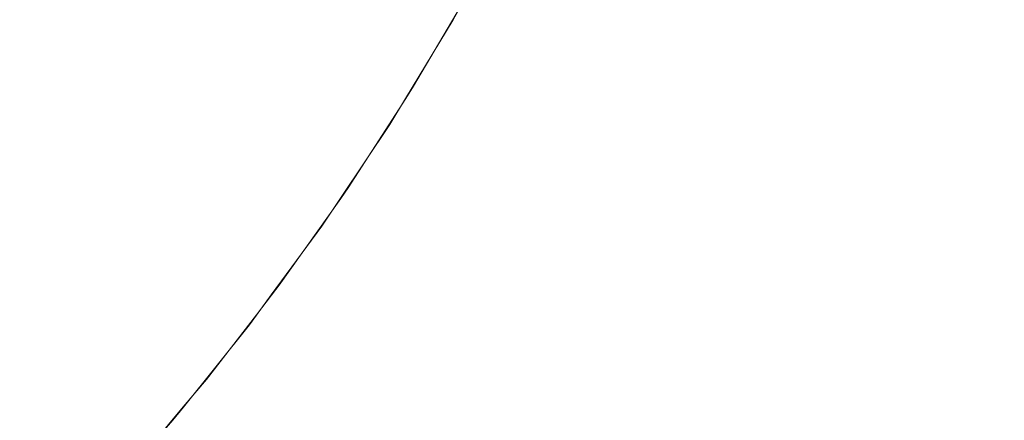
# Model space of a CAD drawing. Header units: centimetres. Extents: x -25.9 to 27.4, y -21.7 to -19.9.
# Tile 125 of 202: x 9.4548 to 9.525, y -21.2886 to -21.26. Entities that reach past the tile are written whole.
import ezdxf

# ---------------------------------------------------------------- set-up
doc = ezdxf.new("R2010")
doc.units = ezdxf.units.CM
doc.header["$LTSCALE"] = 2.54
doc.layers.add('Lucido design-1', color=7, linetype='Continuous')

# ---------------------------------------------------------------- blocks, each defined once
blk = doc.blocks.new('Gruppo-5-1')
at = {"color": 7, "linetype": 'Continuous', "lineweight": 9}
blk.add_3dface([(-25.787481, -19.96, 876.421383), (-25.787481, -21.56, 876.421383), (27.312519, -21.56, 876.421383), (27.312519, -19.96, 876.421383)], dxfattribs=at)
for points, invisible_edges in [([(9.516532, -21.25222, 875.656523), (9.512434, -21.260795, 875.656523), (9.510135, -21.259636, 875.659671), (9.514186, -21.251159, 875.659671)], 15), ([(9.496233, -21.252627, 875.68798), (9.492136, -21.26034, 875.68798), (9.491028, -21.259721, 875.691803), (9.4951, -21.252055, 875.691803)], 15), ([(9.518995, -21.253333, 875.653478), (9.514848, -21.262012, 875.653478), (9.512434, -21.260795, 875.656523), (9.516532, -21.25222, 875.656523)], 15), ([(9.475288, -21.253975, 875.968974), (9.471034, -21.260985, 875.968974), (9.469316, -21.259891, 875.97256), (9.473524, -21.252956, 875.97256)], 15), ([(9.497504, -21.253268, 875.684207), (9.493379, -21.261034, 875.684207), (9.492136, -21.26034, 875.68798), (9.496233, -21.252627, 875.68798)], 15), ([(9.461226, -21.254737, 875.985999), (9.456952, -21.261133, 875.985999), (9.454707, -21.259561, 875.989104), (9.458914, -21.253264, 875.989104)], 15), ([(9.498912, -21.253977, 875.68049), (9.494755, -21.261803, 875.68049), (9.493379, -21.261034, 875.684207), (9.497504, -21.253268, 875.684207)], 15), ([(9.521572, -21.254498, 875.650543), (9.517373, -21.263285, 875.650543), (9.514848, -21.262012, 875.653478), (9.518995, -21.253333, 875.653478)], 15), ([(9.476921, -21.254918, 875.965311), (9.472624, -21.261998, 875.965311), (9.471034, -21.260985, 875.968974), (9.475288, -21.253975, 875.968974)], 15), ([(9.500454, -21.254755, 875.676835), (9.496263, -21.262646, 875.676835), (9.494755, -21.261803, 875.68049), (9.498912, -21.253977, 875.68049)], 15), ([(9.463425, -21.256138, 875.982787), (9.459088, -21.262629, 875.982787), (9.456952, -21.261133, 875.985999), (9.461226, -21.254737, 875.985999)], 15), ([(9.478421, -21.255783, 875.961577), (9.474085, -21.262929, 875.961577), (9.472624, -21.261998, 875.965311), (9.476921, -21.254918, 875.965311)], 15), ([(9.502129, -21.255599, 875.673249), (9.4979, -21.26356, 875.673249), (9.496263, -21.262646, 875.676835), (9.500454, -21.254755, 875.676835)], 15), ([(9.524258, -21.255712, 875.647724), (9.520005, -21.264612, 875.647724), (9.517373, -21.263285, 875.650543), (9.521572, -21.254498, 875.650543)], 15), ([(9.479785, -21.256571, 875.957778), (9.475413, -21.263775, 875.957778), (9.474085, -21.262929, 875.961577), (9.478421, -21.255783, 875.961577)], 15), ([(9.503934, -21.256509, 875.669739), (9.499665, -21.264546, 875.669739), (9.4979, -21.26356, 875.673249), (9.502129, -21.255599, 875.673249)], 15), ([(9.52705, -21.256974, 875.645024), (9.522741, -21.265992, 875.645024), (9.520005, -21.264612, 875.647724), (9.524258, -21.255712, 875.647724)], 15), ([(9.465509, -21.257465, 875.979472), (9.461112, -21.264046, 875.979472), (9.459088, -21.262629, 875.982787), (9.463425, -21.256138, 875.982787)], 15), ([(9.505866, -21.257484, 875.66631), (9.501554, -21.265602, 875.66631), (9.499665, -21.264546, 875.669739), (9.503934, -21.256509, 875.669739)], 15), ([(9.481012, -21.257279, 875.95392), (9.476608, -21.264536, 875.95392), (9.475413, -21.263775, 875.957778), (9.479785, -21.256571, 875.957778)], 15), ([(9.529942, -21.258281, 875.642449), (9.525575, -21.267421, 875.642449), (9.522741, -21.265992, 875.645024), (9.52705, -21.256974, 875.645024)], 15), ([(9.467473, -21.258717, 875.976061), (9.46302, -21.265382, 875.976061), (9.461112, -21.264046, 875.979472), (9.465509, -21.257465, 875.979472)], 15), ([(9.482099, -21.257907, 875.950012), (9.477667, -21.265211, 875.950012), (9.476608, -21.264536, 875.95392), (9.481012, -21.257279, 875.95392)], 15), ([(9.483046, -21.258454, 875.946058), (9.478589, -21.265799, 875.946058), (9.477667, -21.265211, 875.950012), (9.482099, -21.257907, 875.950012)], 15), ([(9.487139, -21.257548, 875.719411), (9.482841, -21.264872, 875.719411), (9.482825, -21.264861, 875.721383), (9.486665, -21.258318, 875.721383)], 11), ([(9.487277, -21.257626, 875.715423), (9.482976, -21.264955, 875.715423), (9.482841, -21.264872, 875.719411), (9.487139, -21.257548, 875.719411)], 15), ([(9.487554, -21.257781, 875.711438), (9.483247, -21.265121, 875.711438), (9.482976, -21.264955, 875.715423), (9.487277, -21.257626, 875.715423)], 15), ([(9.487971, -21.258014, 875.707464), (9.483654, -21.265372, 875.707464), (9.483247, -21.265121, 875.711438), (9.487554, -21.257781, 875.711438)], 15), ([(9.507923, -21.258521, 875.662968), (9.503566, -21.266725, 875.662968), (9.501554, -21.265602, 875.66631), (9.505866, -21.257484, 875.66631)], 15), ([(9.483851, -21.258919, 875.942067), (9.479373, -21.266298, 875.942067), (9.478589, -21.265799, 875.946058), (9.483046, -21.258454, 875.946058)], 15), ([(9.485724, -21.26, 875.921383), (9.486665, -21.258318, 875.721383), (9.482825, -21.264861, 875.721383)], 9), ([(9.488528, -21.258325, 875.703507), (9.484196, -21.265706, 875.703507), (9.483654, -21.265372, 875.707464), (9.487971, -21.258014, 875.707464)], 15), ([(9.489223, -21.258713, 875.699573), (9.484875, -21.266124, 875.699573), (9.484196, -21.265706, 875.703507), (9.488528, -21.258325, 875.703507)], 15), ([(9.485724, -21.26, 875.921383), (9.486651, -21.25831, 875.921383), (9.486665, -21.258318, 875.721383)], 10), ([(9.510135, -21.259636, 875.659671), (9.505728, -21.267933, 875.659671), (9.503566, -21.266725, 875.662968), (9.507923, -21.258521, 875.662968)], 15), ([(9.469316, -21.259891, 875.97256), (9.46481, -21.266635, 875.97256), (9.46302, -21.265382, 875.976061), (9.467473, -21.258717, 875.976061)], 15), ([(9.484513, -21.259301, 875.938044), (9.480018, -21.266709, 875.938044), (9.479373, -21.266298, 875.942067), (9.483851, -21.258919, 875.942067)], 15), ([(9.485032, -21.259601, 875.933997), (9.480523, -21.267031, 875.933997), (9.480018, -21.266709, 875.938044), (9.484513, -21.259301, 875.938044)], 15), ([(9.490057, -21.259179, 875.69567), (9.485688, -21.266624, 875.69567), (9.484875, -21.266124, 875.699573), (9.489223, -21.258713, 875.699573)], 15), ([(9.491028, -21.259721, 875.691803), (9.486635, -21.267208, 875.691803), (9.485688, -21.266624, 875.69567), (9.490057, -21.259179, 875.69567)], 15), ([(9.456952, -21.261133, 875.985999), (9.452403, -21.267337, 875.985999), (9.450229, -21.265669, 875.989104), (9.454707, -21.259561, 875.989104)], 15), ([(9.471034, -21.260985, 875.968974), (9.466478, -21.267803, 875.968974), (9.46481, -21.266635, 875.97256), (9.469316, -21.259891, 875.97256)], 15), ([(9.485407, -21.259817, 875.929933), (9.480888, -21.267263, 875.929933), (9.480523, -21.267031, 875.933997), (9.485032, -21.259601, 875.933997)], 15), ([(9.485637, -21.25995, 875.925858), (9.481113, -21.267406, 875.925858), (9.480888, -21.267263, 875.929933), (9.485407, -21.259817, 875.929933)], 15), ([(9.485723, -21.259999, 875.921929), (9.481196, -21.267459, 875.921929), (9.481113, -21.267406, 875.925858), (9.485637, -21.25995, 875.925858)], 15), ([(9.481196, -21.267459, 875.921929), (9.485723, -21.259999, 875.921929), (9.485724, -21.26, 875.921383), (9.482315, -21.265617, 875.921383)], 11), ([(9.482825, -21.264861, 875.721383), (9.482315, -21.265617, 875.921383), (9.485724, -21.26, 875.921383)], 9), ([(9.492136, -21.26034, 875.68798), (9.487716, -21.267873, 875.68798), (9.486635, -21.267208, 875.691803), (9.491028, -21.259721, 875.691803)], 15), ([(9.512434, -21.260795, 875.656523), (9.507976, -21.269189, 875.656523), (9.505728, -21.267933, 875.659671), (9.510135, -21.259636, 875.659671)], 15), ([(9.493379, -21.261034, 875.684207), (9.488928, -21.268619, 875.684207), (9.487716, -21.267873, 875.68798), (9.492136, -21.26034, 875.68798)], 15), ([(9.459088, -21.262629, 875.982787), (9.454472, -21.268925, 875.982787), (9.452403, -21.267337, 875.985999), (9.456952, -21.261133, 875.985999)], 15), ([(9.472624, -21.261998, 875.965311), (9.468023, -21.268885, 875.965311), (9.466478, -21.267803, 875.968974), (9.471034, -21.260985, 875.968974)], 15), ([(9.494755, -21.261803, 875.68049), (9.49027, -21.269446, 875.68049), (9.488928, -21.268619, 875.684207), (9.493379, -21.261034, 875.684207)], 15), ([(9.514848, -21.262012, 875.653478), (9.510336, -21.270507, 875.653478), (9.507976, -21.269189, 875.656523), (9.512434, -21.260795, 875.656523)], 15), ([(9.474085, -21.262929, 875.961577), (9.469441, -21.269878, 875.961577), (9.468023, -21.268885, 875.965311), (9.472624, -21.261998, 875.965311)], 15), ([(9.496263, -21.262646, 875.676835), (9.491741, -21.270351, 875.676835), (9.49027, -21.269446, 875.68049), (9.494755, -21.261803, 875.68049)], 15), ([(9.517373, -21.263285, 875.650543), (9.512805, -21.271886, 875.650543), (9.510336, -21.270507, 875.653478), (9.514848, -21.262012, 875.653478)], 15), ([(9.461112, -21.264046, 875.979472), (9.456432, -21.270428, 875.979472), (9.454472, -21.268925, 875.982787), (9.459088, -21.262629, 875.982787)], 15), ([(9.4979, -21.26356, 875.673249), (9.493338, -21.271335, 875.673249), (9.491741, -21.270351, 875.676835), (9.496263, -21.262646, 875.676835)], 15), ([(9.475413, -21.263775, 875.957778), (9.470732, -21.270782, 875.957778), (9.469441, -21.269878, 875.961577), (9.474085, -21.262929, 875.961577)], 15), ([(9.499665, -21.264546, 875.669739), (9.495059, -21.272395, 875.669739), (9.493338, -21.271335, 875.673249), (9.4979, -21.26356, 875.673249)], 15), ([(9.520005, -21.264612, 875.647724), (9.515378, -21.273324, 875.647724), (9.512805, -21.271886, 875.650543), (9.517373, -21.263285, 875.650543)], 15), ([(9.46302, -21.265382, 875.976061), (9.45828, -21.271847, 875.976061), (9.456432, -21.270428, 875.979472), (9.461112, -21.264046, 875.979472)], 15), ([(9.476608, -21.264536, 875.95392), (9.471892, -21.271594, 875.95392), (9.470732, -21.270782, 875.957778), (9.475413, -21.263775, 875.957778)], 15), ([(9.477667, -21.265211, 875.950012), (9.472921, -21.272315, 875.950012), (9.471892, -21.271594, 875.95392), (9.476608, -21.264536, 875.95392)], 15), ([(9.482841, -21.264872, 875.719411), (9.478237, -21.272006, 875.719411), (9.478221, -21.271995, 875.721383), (9.482331, -21.265626, 875.721383)], 11), ([(9.482976, -21.264955, 875.715423), (9.478368, -21.272095, 875.715423), (9.478237, -21.272006, 875.719411), (9.482841, -21.264872, 875.719411)], 15), ([(9.483247, -21.265121, 875.711438), (9.478631, -21.272273, 875.711438), (9.478368, -21.272095, 875.715423), (9.482976, -21.264955, 875.715423)], 15), ([(9.482825, -21.264861, 875.721383), (9.482331, -21.265626, 875.721383), (9.482315, -21.265617, 875.921383)], 10), ([(9.482331, -21.265626, 875.721383), (9.482825, -21.264861, 875.721383), (9.482841, -21.264872, 875.719411)], 10), ([(9.501554, -21.265602, 875.66631), (9.496902, -21.273529, 875.66631), (9.495059, -21.272395, 875.669739), (9.499665, -21.264546, 875.669739)], 15), ([(9.522741, -21.265992, 875.645024), (9.518053, -21.274818, 875.645024), (9.515378, -21.273324, 875.647724), (9.520005, -21.264612, 875.647724)], 15), ([(9.46481, -21.266635, 875.97256), (9.460013, -21.273177, 875.97256), (9.45828, -21.271847, 875.976061), (9.46302, -21.265382, 875.976061)], 15), ([(9.478589, -21.265799, 875.946058), (9.473816, -21.272942, 875.946058), (9.472921, -21.272315, 875.950012), (9.477667, -21.265211, 875.950012)], 15), ([(9.481197, -21.26746, 875.921383), (9.482331, -21.265626, 875.721383), (9.478221, -21.271995, 875.721383)], 9), ([(9.483654, -21.265372, 875.707464), (9.479027, -21.27254, 875.707464), (9.478631, -21.272273, 875.711438), (9.483247, -21.265121, 875.711438)], 15), ([(9.484196, -21.265706, 875.703507), (9.479555, -21.272897, 875.703507), (9.479027, -21.27254, 875.707464), (9.483654, -21.265372, 875.707464)], 15), ([(9.482315, -21.265617, 875.921383), (9.481197, -21.26746, 875.921383), (9.481196, -21.267459, 875.921929)], 10), ([(9.481197, -21.26746, 875.921383), (9.482315, -21.265617, 875.921383), (9.482331, -21.265626, 875.721383)], 10), ([(9.503566, -21.266725, 875.662968), (9.498864, -21.274737, 875.662968), (9.496902, -21.273529, 875.66631), (9.501554, -21.265602, 875.66631)], 15), ([(9.479373, -21.266298, 875.942067), (9.474578, -21.273475, 875.942067), (9.473816, -21.272942, 875.946058), (9.478589, -21.265799, 875.946058)], 15), ([(9.480018, -21.266709, 875.938044), (9.475204, -21.273914, 875.938044), (9.474578, -21.273475, 875.942067), (9.479373, -21.266298, 875.942067)], 15), ([(9.484875, -21.266124, 875.699573), (9.480215, -21.273343, 875.699573), (9.479555, -21.272897, 875.703507), (9.484196, -21.265706, 875.703507)], 15), ([(9.485688, -21.266624, 875.69567), (9.481007, -21.273878, 875.69567), (9.480215, -21.273343, 875.699573), (9.484875, -21.266124, 875.699573)], 15), ([(9.525575, -21.267421, 875.642449), (9.520824, -21.276366, 875.642449), (9.518053, -21.274818, 875.645024), (9.522741, -21.265992, 875.645024)], 15), ([(9.466478, -21.267803, 875.968974), (9.461629, -21.274416, 875.968974), (9.460013, -21.273177, 875.97256), (9.46481, -21.266635, 875.97256)], 15), ([(9.480523, -21.267031, 875.933997), (9.475695, -21.274257, 875.933997), (9.475204, -21.273914, 875.938044), (9.480018, -21.266709, 875.938044)], 15), ([(9.480888, -21.267263, 875.929933), (9.476049, -21.274505, 875.929933), (9.475695, -21.274257, 875.933997), (9.480523, -21.267031, 875.933997)], 15), ([(9.486635, -21.267208, 875.691803), (9.481928, -21.274501, 875.691803), (9.481007, -21.273878, 875.69567), (9.485688, -21.266624, 875.69567)], 15), ([(9.505728, -21.267933, 875.659671), (9.500973, -21.276036, 875.659671), (9.498864, -21.274737, 875.662968), (9.503566, -21.266725, 875.662968)], 15), ([(9.481113, -21.267406, 875.925858), (9.476267, -21.274658, 875.925858), (9.476049, -21.274505, 875.929933), (9.480888, -21.267263, 875.929933)], 15), ([(9.481196, -21.267459, 875.921929), (9.476348, -21.274714, 875.921929), (9.476267, -21.274658, 875.925858), (9.481113, -21.267406, 875.925858)], 15), ([(9.476348, -21.274714, 875.921929), (9.481196, -21.267459, 875.921929), (9.481197, -21.26746, 875.921383), (9.477679, -21.272725, 875.921383)], 11), ([(9.478221, -21.271995, 875.721383), (9.477679, -21.272725, 875.921383), (9.481197, -21.26746, 875.921383)], 9), ([(9.487716, -21.267873, 875.68798), (9.48298, -21.275211, 875.68798), (9.481928, -21.274501, 875.691803), (9.486635, -21.267208, 875.691803)], 15), ([(9.528503, -21.268897, 875.640004), (9.523687, -21.277966, 875.640004), (9.520824, -21.276366, 875.642449), (9.525575, -21.267421, 875.642449)], 15), ([(9.468023, -21.268885, 875.965311), (9.463125, -21.275564, 875.965311), (9.461629, -21.274416, 875.968974), (9.466478, -21.267803, 875.968974)], 15), ([(9.488928, -21.268619, 875.684207), (9.484159, -21.276009, 875.684207), (9.48298, -21.275211, 875.68798), (9.487716, -21.267873, 875.68798)], 15), ([(9.507976, -21.269189, 875.656523), (9.503166, -21.277386, 875.656523), (9.500973, -21.276036, 875.659671), (9.505728, -21.267933, 875.659671)], 15), ([(9.456432, -21.270428, 875.979472), (9.451478, -21.276601, 875.979472), (9.449586, -21.275013, 875.982787), (9.454472, -21.268925, 875.982787)], 15), ([(9.469441, -21.269878, 875.961577), (9.464499, -21.276619, 875.961577), (9.463125, -21.275564, 875.965311), (9.468023, -21.268885, 875.965311)], 15), ([(9.49027, -21.269446, 875.68049), (9.485465, -21.276891, 875.68049), (9.484159, -21.276009, 875.684207), (9.488928, -21.268619, 875.684207)], 15), ([(9.510336, -21.270507, 875.653478), (9.505468, -21.278803, 875.653478), (9.503166, -21.277386, 875.656523), (9.507976, -21.269189, 875.656523)], 15), ([(9.531521, -21.270419, 875.637694), (9.526638, -21.279614, 875.637694), (9.523687, -21.277966, 875.640004), (9.528503, -21.268897, 875.640004)], 15), ([(9.470732, -21.270782, 875.957778), (9.465749, -21.277577, 875.957778), (9.464499, -21.276619, 875.961577), (9.469441, -21.269878, 875.961577)], 15), ([(9.491741, -21.270351, 875.676835), (9.486896, -21.277858, 875.676835), (9.485465, -21.276891, 875.68049), (9.49027, -21.269446, 875.68049)], 15), ([(9.45828, -21.271847, 875.976061), (9.453263, -21.278098, 875.976061), (9.451478, -21.276601, 875.979472), (9.456432, -21.270428, 875.979472)], 15), ([(9.493338, -21.271335, 875.673249), (9.48845, -21.278909, 875.673249), (9.486896, -21.277858, 875.676835), (9.491741, -21.270351, 875.676835)], 15), ([(9.512805, -21.271886, 875.650543), (9.507876, -21.280286, 875.650543), (9.505468, -21.278803, 875.653478), (9.510336, -21.270507, 875.653478)], 15), ([(9.471892, -21.271594, 875.95392), (9.466873, -21.27844, 875.95392), (9.465749, -21.277577, 875.957778), (9.470732, -21.270782, 875.957778)], 15), ([(9.460013, -21.273177, 875.97256), (9.454936, -21.279502, 875.97256), (9.453263, -21.278098, 875.976061), (9.45828, -21.271847, 875.976061)], 15), ([(9.472921, -21.272315, 875.950012), (9.467869, -21.279204, 875.950012), (9.466873, -21.27844, 875.95392), (9.471892, -21.271594, 875.95392)], 15), ([(9.478237, -21.272006, 875.719411), (9.473334, -21.278938, 875.719411), (9.473318, -21.278927, 875.721383), (9.477696, -21.272736, 875.721383)], 11), ([(9.478368, -21.272095, 875.715423), (9.473461, -21.279032, 875.715423), (9.473334, -21.278938, 875.719411), (9.478237, -21.272006, 875.719411)], 15), ([(9.478221, -21.271995, 875.721383), (9.477696, -21.272736, 875.721383), (9.477679, -21.272725, 875.921383)], 10), ([(9.477696, -21.272736, 875.721383), (9.478221, -21.271995, 875.721383), (9.478237, -21.272006, 875.719411)], 10), ([(9.495059, -21.272395, 875.669739), (9.490125, -21.280041, 875.669739), (9.48845, -21.278909, 875.673249), (9.493338, -21.271335, 875.673249)], 15), ([(9.515378, -21.273324, 875.647724), (9.510386, -21.281832, 875.647724), (9.507876, -21.280286, 875.650543), (9.512805, -21.271886, 875.650543)], 15), ([(9.473816, -21.272942, 875.946058), (9.468736, -21.27987, 875.946058), (9.467869, -21.279204, 875.950012), (9.472921, -21.272315, 875.950012)], 15), ([(9.478631, -21.272273, 875.711438), (9.473717, -21.279221, 875.711438), (9.473461, -21.279032, 875.715423), (9.478368, -21.272095, 875.715423)], 15), ([(9.479027, -21.27254, 875.707464), (9.474101, -21.279505, 875.707464), (9.473717, -21.279221, 875.711438), (9.478631, -21.272273, 875.711438)], 15), ([(9.479555, -21.272897, 875.703507), (9.474613, -21.279884, 875.703507), (9.474101, -21.279505, 875.707464), (9.479027, -21.27254, 875.707464)], 15), ([(9.496902, -21.273529, 875.66631), (9.491918, -21.281253, 875.66631), (9.490125, -21.280041, 875.669739), (9.495059, -21.272395, 875.669739)], 15), ([(9.461629, -21.274416, 875.968974), (9.456496, -21.280812, 875.968974), (9.454936, -21.279502, 875.97256), (9.460013, -21.273177, 875.97256)], 15), ([(9.474578, -21.273475, 875.942067), (9.469474, -21.280436, 875.942067), (9.468736, -21.27987, 875.946058), (9.473816, -21.272942, 875.946058)], 15), ([(9.476349, -21.274715, 875.921383), (9.477696, -21.272736, 875.721383), (9.473318, -21.278927, 875.721383)], 9), ([(9.480215, -21.273343, 875.699573), (9.475254, -21.280358, 875.699573), (9.474613, -21.279884, 875.703507), (9.479555, -21.272897, 875.703507)], 15), ([(9.481007, -21.273878, 875.69567), (9.476022, -21.280926, 875.69567), (9.475254, -21.280358, 875.699573), (9.480215, -21.273343, 875.699573)], 15), ([(9.477679, -21.272725, 875.921383), (9.476349, -21.274715, 875.921383), (9.476348, -21.274714, 875.921929)], 10), ([(9.476349, -21.274715, 875.921383), (9.477679, -21.272725, 875.921383), (9.477696, -21.272736, 875.721383)], 10), ([(9.518053, -21.274818, 875.645024), (9.512995, -21.283438, 875.645024), (9.510386, -21.281832, 875.647724), (9.515378, -21.273324, 875.647724)], 15), ([(9.475204, -21.273914, 875.938044), (9.470081, -21.280901, 875.938044), (9.469474, -21.280436, 875.942067), (9.474578, -21.273475, 875.942067)], 15), ([(9.475695, -21.274257, 875.933997), (9.470556, -21.281266, 875.933997), (9.470081, -21.280901, 875.938044), (9.475204, -21.273914, 875.938044)], 15), ([(9.481928, -21.274501, 875.691803), (9.476916, -21.281588, 875.691803), (9.476022, -21.280926, 875.69567), (9.481007, -21.273878, 875.69567)], 15), ([(9.498864, -21.274737, 875.662968), (9.493826, -21.282543, 875.662968), (9.491918, -21.281253, 875.66631), (9.496902, -21.273529, 875.66631)], 15), ([(9.463125, -21.275564, 875.965311), (9.457941, -21.282024, 875.965311), (9.456496, -21.280812, 875.968974), (9.461629, -21.274416, 875.968974)], 15), ([(9.476049, -21.274505, 875.929933), (9.470899, -21.281529, 875.929933), (9.470556, -21.281266, 875.933997), (9.475695, -21.274257, 875.933997)], 15), ([(9.476267, -21.274658, 875.925858), (9.47111, -21.281691, 875.925858), (9.470899, -21.281529, 875.929933), (9.476049, -21.274505, 875.929933)], 15), ([(9.476348, -21.274714, 875.921929), (9.471188, -21.281751, 875.921929), (9.47111, -21.281691, 875.925858), (9.476267, -21.274658, 875.925858)], 15), ([(9.471188, -21.281751, 875.921929), (9.476348, -21.274714, 875.921929), (9.476349, -21.274715, 875.921383), (9.472752, -21.279622, 875.921383)], 11), ([(9.473318, -21.278927, 875.721383), (9.472752, -21.279622, 875.921383), (9.476349, -21.274715, 875.921383)], 9), ([(9.48298, -21.275211, 875.68798), (9.477936, -21.282342, 875.68798), (9.476916, -21.281588, 875.691803), (9.481928, -21.274501, 875.691803)], 15), ([(9.500973, -21.276036, 875.659671), (9.495879, -21.28393, 875.659671), (9.493826, -21.282543, 875.662968), (9.498864, -21.274737, 875.662968)], 15), ([(9.484159, -21.276009, 875.684207), (9.479081, -21.283189, 875.684207), (9.477936, -21.282342, 875.68798), (9.48298, -21.275211, 875.68798)], 15), ([(9.520824, -21.276366, 875.642449), (9.515697, -21.285102, 875.642449), (9.512995, -21.283438, 875.645024), (9.518053, -21.274818, 875.645024)], 15), ([(9.464499, -21.276619, 875.961577), (9.459268, -21.283137, 875.961577), (9.457941, -21.282024, 875.965311), (9.463125, -21.275564, 875.965311)], 15), ([(9.485465, -21.276891, 875.68049), (9.480348, -21.284126, 875.68049), (9.479081, -21.283189, 875.684207), (9.484159, -21.276009, 875.684207)], 15), ([(9.503166, -21.277386, 875.656523), (9.498012, -21.285372, 875.656523), (9.495879, -21.28393, 875.659671), (9.500973, -21.276036, 875.659671)], 15), ([(9.465749, -21.277577, 875.957778), (9.460474, -21.284149, 875.957778), (9.459268, -21.283137, 875.961577), (9.464499, -21.276619, 875.961577)], 15), ([(9.486896, -21.277858, 875.676835), (9.481737, -21.285153, 875.676835), (9.480348, -21.284126, 875.68049), (9.485465, -21.276891, 875.68049)], 15), ([(9.523687, -21.277966, 875.640004), (9.51849, -21.286822, 875.640004), (9.515697, -21.285102, 875.642449), (9.520824, -21.276366, 875.642449)], 15), ([(9.466873, -21.27844, 875.95392), (9.461559, -21.28506, 875.95392), (9.460474, -21.284149, 875.957778), (9.465749, -21.277577, 875.957778)], 15), ([(9.505468, -21.278803, 875.653478), (9.500252, -21.286885, 875.653478), (9.498012, -21.285372, 875.656523), (9.503166, -21.277386, 875.656523)], 15), ([(9.454936, -21.279502, 875.97256), (9.449588, -21.285601, 875.97256), (9.447977, -21.284125, 875.976061), (9.453263, -21.278098, 875.976061)], 15), ([(9.48845, -21.278909, 875.673249), (9.483245, -21.286268, 875.673249), (9.481737, -21.285153, 875.676835), (9.486896, -21.277858, 875.676835)], 15), ([(9.526638, -21.279614, 875.637694), (9.521368, -21.288594, 875.637694), (9.51849, -21.286822, 875.640004), (9.523687, -21.277966, 875.640004)], 15), ([(9.467869, -21.279204, 875.950012), (9.462521, -21.285867, 875.950012), (9.461559, -21.28506, 875.95392), (9.466873, -21.27844, 875.95392)], 15), ([(9.473334, -21.278938, 875.719411), (9.468141, -21.285656, 875.719411), (9.468126, -21.285644, 875.721383), (9.471685, -21.281039, 875.721383)], 11), ([(9.473461, -21.279032, 875.715423), (9.468264, -21.285756, 875.715423), (9.468141, -21.285656, 875.719411), (9.473334, -21.278938, 875.719411)], 15), ([(9.471685, -21.281039, 875.721383), (9.472771, -21.279635, 875.721383), (9.473334, -21.278938, 875.719411)], 10), ([(9.473318, -21.278927, 875.721383), (9.472771, -21.279635, 875.721383), (9.472752, -21.279622, 875.921383)], 10), ([(9.472771, -21.279635, 875.721383), (9.473318, -21.278927, 875.721383), (9.473334, -21.278938, 875.719411)], 10), ([(9.490125, -21.280041, 875.669739), (9.48487, -21.28747, 875.669739), (9.483245, -21.286268, 875.673249), (9.48845, -21.278909, 875.673249)], 15), ([(9.507876, -21.280286, 875.650543), (9.502595, -21.288469, 875.650543), (9.500252, -21.286885, 875.653478), (9.505468, -21.278803, 875.653478)], 15), ([(9.456496, -21.280812, 875.968974), (9.45109, -21.286977, 875.968974), (9.449588, -21.285601, 875.97256), (9.454936, -21.279502, 875.97256)], 15), ([(9.468736, -21.27987, 875.946058), (9.463359, -21.28657, 875.946058), (9.462521, -21.285867, 875.950012), (9.467869, -21.279204, 875.950012)], 15), ([(9.473717, -21.279221, 875.711438), (9.468512, -21.285955, 875.711438), (9.468264, -21.285756, 875.715423), (9.473461, -21.279032, 875.715423)], 15), ([(9.474101, -21.279505, 875.707464), (9.468883, -21.286256, 875.707464), (9.468512, -21.285955, 875.711438), (9.473717, -21.279221, 875.711438)], 15), ([(9.474613, -21.279884, 875.703507), (9.469379, -21.286656, 875.703507), (9.468883, -21.286256, 875.707464), (9.474101, -21.279505, 875.707464)], 15), ([(9.472752, -21.279622, 875.921383), (9.471702, -21.281053, 875.921383), (9.471188, -21.281751, 875.921929)], 10), ([(9.472752, -21.279622, 875.921383), (9.472771, -21.279635, 875.721383), (9.471685, -21.281039, 875.721383)], 9), ([(9.471685, -21.281039, 875.721383), (9.471702, -21.281053, 875.921383), (9.472752, -21.279622, 875.921383)], 9), ([(9.529671, -21.281309, 875.635521), (9.524327, -21.290416, 875.635521), (9.521368, -21.288594, 875.637694), (9.526638, -21.279614, 875.637694)], 15), ([(9.469474, -21.280436, 875.942067), (9.464071, -21.287168, 875.942067), (9.463359, -21.28657, 875.946058), (9.468736, -21.27987, 875.946058)], 15), ([(9.475254, -21.280358, 875.699573), (9.469999, -21.287156, 875.699573), (9.469379, -21.286656, 875.703507), (9.474613, -21.279884, 875.703507)], 15), ([(9.476022, -21.280926, 875.69567), (9.470742, -21.287756, 875.69567), (9.469999, -21.287156, 875.699573), (9.475254, -21.280358, 875.699573)], 15), ([(9.491918, -21.281253, 875.66631), (9.48661, -21.288757, 875.66631), (9.48487, -21.28747, 875.669739), (9.490125, -21.280041, 875.669739)], 15), ([(9.510386, -21.281832, 875.647724), (9.505037, -21.29012, 875.647724), (9.502595, -21.288469, 875.650543), (9.507876, -21.280286, 875.650543)], 15), ([(9.457941, -21.282024, 875.965311), (9.45248, -21.288251, 875.965311), (9.45109, -21.286977, 875.968974), (9.456496, -21.280812, 875.968974)], 15), ([(9.470081, -21.280901, 875.938044), (9.464657, -21.287659, 875.938044), (9.464071, -21.287168, 875.942067), (9.469474, -21.280436, 875.942067)], 15), ([(9.470556, -21.281266, 875.933997), (9.465116, -21.288044, 875.933997), (9.464657, -21.287659, 875.938044), (9.470081, -21.280901, 875.938044)], 15), ([(9.471189, -21.281752, 875.921383), (9.471685, -21.281039, 875.721383), (9.468126, -21.285644, 875.721383)], 9), ([(9.476916, -21.281588, 875.691803), (9.471608, -21.288455, 875.691803), (9.470742, -21.287756, 875.69567), (9.476022, -21.280926, 875.69567)], 15), ([(9.471702, -21.281053, 875.921383), (9.471189, -21.281752, 875.921383), (9.471188, -21.281751, 875.921929)], 10), ([(9.471189, -21.281752, 875.921383), (9.471702, -21.281053, 875.921383), (9.471685, -21.281039, 875.721383)], 10), ([(9.470899, -21.281529, 875.929933), (9.465447, -21.288322, 875.929933), (9.465116, -21.288044, 875.933997), (9.470556, -21.281266, 875.933997)], 15), ([(9.47111, -21.281691, 875.925858), (9.465651, -21.288493, 875.925858), (9.465447, -21.288322, 875.929933), (9.470899, -21.281529, 875.929933)], 15), ([(9.471188, -21.281751, 875.921929), (9.465727, -21.288557, 875.921929), (9.465651, -21.288493, 875.925858), (9.47111, -21.281691, 875.925858)], 15), ([(9.465727, -21.288557, 875.921929), (9.471188, -21.281751, 875.921929), (9.471189, -21.281752, 875.921383), (9.46648, -21.28762, 875.921383)], 11), ([(9.468126, -21.285644, 875.721383), (9.46648, -21.28762, 875.921383), (9.471189, -21.281752, 875.921383)], 9), ([(9.477936, -21.282342, 875.68798), (9.472595, -21.289252, 875.68798), (9.471608, -21.288455, 875.691803), (9.476916, -21.281588, 875.691803)], 15), ([(9.493826, -21.282543, 875.662968), (9.488462, -21.290127, 875.662968), (9.48661, -21.288757, 875.66631), (9.491918, -21.281253, 875.66631)], 15), ([(9.512995, -21.283438, 875.645024), (9.507575, -21.291835, 875.645024), (9.505037, -21.29012, 875.647724), (9.510386, -21.281832, 875.647724)], 15), ([(9.532783, -21.283047, 875.633491), (9.527362, -21.292284, 875.633491), (9.524327, -21.290416, 875.635521), (9.529671, -21.281309, 875.635521)], 15), ([(9.459268, -21.283137, 875.961577), (9.453757, -21.289421, 875.961577), (9.45248, -21.288251, 875.965311), (9.457941, -21.282024, 875.965311)], 15), ([(9.479081, -21.283189, 875.684207), (9.473702, -21.290147, 875.684207), (9.472595, -21.289252, 875.68798), (9.477936, -21.282342, 875.68798)], 15), ([(9.460474, -21.284149, 875.957778), (9.454918, -21.290485, 875.957778), (9.453757, -21.289421, 875.961577), (9.459268, -21.283137, 875.961577)], 15), ([(9.480348, -21.284126, 875.68049), (9.474929, -21.291137, 875.68049), (9.473702, -21.290147, 875.684207), (9.479081, -21.283189, 875.684207)], 15), ([(9.495879, -21.28393, 875.659671), (9.490454, -21.2916, 875.659671), (9.488462, -21.290127, 875.662968), (9.493826, -21.282543, 875.662968)], 15), ([(9.498012, -21.285372, 875.656523), (9.492524, -21.293131, 875.656523), (9.490454, -21.2916, 875.659671), (9.495879, -21.28393, 875.659671)], 15), ([(9.515697, -21.285102, 875.642449), (9.510205, -21.293612, 875.642449), (9.507575, -21.291835, 875.645024), (9.512995, -21.283438, 875.645024)], 15), ([(9.461559, -21.28506, 875.95392), (9.455963, -21.291442, 875.95392), (9.454918, -21.290485, 875.957778), (9.460474, -21.284149, 875.957778)], 15), ([(9.481737, -21.285153, 875.676835), (9.476273, -21.292222, 875.676835), (9.474929, -21.291137, 875.68049), (9.480348, -21.284126, 875.68049)], 15), ([(9.462521, -21.285867, 875.950012), (9.456888, -21.29229, 875.950012), (9.455963, -21.291442, 875.95392), (9.461559, -21.28506, 875.95392)], 15), ([(9.483245, -21.286268, 875.673249), (9.477732, -21.2934, 875.673249), (9.476273, -21.292222, 875.676835), (9.481737, -21.285153, 875.676835)], 15), ([(9.51849, -21.286822, 875.640004), (9.512922, -21.295449, 875.640004), (9.510205, -21.293612, 875.642449), (9.515697, -21.285102, 875.642449)], 15), ([(9.463359, -21.28657, 875.946058), (9.457695, -21.293029, 875.946058), (9.456888, -21.29229, 875.950012), (9.462521, -21.285867, 875.950012)], 15), ([(9.468141, -21.285656, 875.719411), (9.462668, -21.292148, 875.719411), (9.462653, -21.292135, 875.721383), (9.466469, -21.287609, 875.721383)], 11), ([(9.468264, -21.285756, 875.715423), (9.462787, -21.292252, 875.715423), (9.462668, -21.292148, 875.719411), (9.468141, -21.285656, 875.719411)], 15), ([(9.468512, -21.285955, 875.711438), (9.463025, -21.292462, 875.711438), (9.462787, -21.292252, 875.715423), (9.468264, -21.285756, 875.715423)], 15), ([(9.468883, -21.286256, 875.707464), (9.463384, -21.292778, 875.707464), (9.463025, -21.292462, 875.711438), (9.468512, -21.285955, 875.711438)], 15), ([(9.466469, -21.287609, 875.721383), (9.468126, -21.285644, 875.721383), (9.468141, -21.285656, 875.719411)], 10), ([(9.468126, -21.285644, 875.721383), (9.466469, -21.287609, 875.721383), (9.46648, -21.28762, 875.921383)], 10), ([(9.500252, -21.286885, 875.653478), (9.494697, -21.294739, 875.653478), (9.492524, -21.293131, 875.656523), (9.498012, -21.285372, 875.656523)], 15), ([(9.464071, -21.287168, 875.942067), (9.45838, -21.293657, 875.942067), (9.457695, -21.293029, 875.946058), (9.463359, -21.28657, 875.946058)], 15), ([(9.469379, -21.286656, 875.703507), (9.463862, -21.293199, 875.703507), (9.463384, -21.292778, 875.707464), (9.468883, -21.286256, 875.707464)], 15), ([(9.469999, -21.287156, 875.699573), (9.46446, -21.293725, 875.699573), (9.463862, -21.293199, 875.703507), (9.469379, -21.286656, 875.703507)], 15), ([(9.48487, -21.28747, 875.669739), (9.479305, -21.29467, 875.669739), (9.477732, -21.2934, 875.673249), (9.483245, -21.286268, 875.673249)], 15), ([(9.464657, -21.287659, 875.938044), (9.458944, -21.294174, 875.938044), (9.45838, -21.293657, 875.942067), (9.464071, -21.287168, 875.942067)], 15), ([(9.470742, -21.287756, 875.69567), (9.465177, -21.294356, 875.69567), (9.46446, -21.293725, 875.699573), (9.469999, -21.287156, 875.699573)], 15), ([(9.502595, -21.288469, 875.650543), (9.496971, -21.29642, 875.650543), (9.494697, -21.294739, 875.653478), (9.500252, -21.286885, 875.653478)], 15), ([(9.521368, -21.288594, 875.637694), (9.515722, -21.297342, 875.637694), (9.512922, -21.295449, 875.640004), (9.51849, -21.286822, 875.640004)], 15), ([(9.465116, -21.288044, 875.933997), (9.459385, -21.294578, 875.933997), (9.458944, -21.294174, 875.938044), (9.464657, -21.287659, 875.938044)], 15), ([(9.465447, -21.288322, 875.929933), (9.459704, -21.294871, 875.929933), (9.459385, -21.294578, 875.933997), (9.465116, -21.288044, 875.933997)], 15), ([(9.465728, -21.288558, 875.921383), (9.466469, -21.287609, 875.721383), (9.462653, -21.292135, 875.721383)], 9), ([(9.471608, -21.288455, 875.691803), (9.466013, -21.295091, 875.691803), (9.465177, -21.294356, 875.69567), (9.470742, -21.287756, 875.69567)], 15), ([(9.46648, -21.28762, 875.921383), (9.465728, -21.288558, 875.921383), (9.465727, -21.288557, 875.921929)], 10), ([(9.465728, -21.288558, 875.921383), (9.46648, -21.28762, 875.921383), (9.466469, -21.287609, 875.721383)], 10), ([(9.48661, -21.288757, 875.66631), (9.480989, -21.29603, 875.66631), (9.479305, -21.29467, 875.669739), (9.48487, -21.28747, 875.669739)], 15), ([(9.465651, -21.288493, 875.925858), (9.4599, -21.29505, 875.925858), (9.459704, -21.294871, 875.929933), (9.465447, -21.288322, 875.929933)], 15), ([(9.465727, -21.288557, 875.921929), (9.459973, -21.295117, 875.921929), (9.4599, -21.29505, 875.925858), (9.465651, -21.288493, 875.925858)], 15), ([(9.459973, -21.295117, 875.921929), (9.465727, -21.288557, 875.921929), (9.465728, -21.288558, 875.921383), (9.460946, -21.29401, 875.921383)], 11), ([(9.472595, -21.289252, 875.68798), (9.466965, -21.29593, 875.68798), (9.466013, -21.295091, 875.691803), (9.471608, -21.288455, 875.691803)], 15), ([(9.505037, -21.29012, 875.647724), (9.499341, -21.298173, 875.647724), (9.496971, -21.29642, 875.650543), (9.502595, -21.288469, 875.650543)], 15)]:
    blk.add_3dface(points, dxfattribs=dict(at, invisible_edges=invisible_edges))

msp = doc.modelspace()

# ---------------------------------------------------------------- block references
at = {"layer": 'Lucido design-1', "color": 7}
msp.add_blockref('Gruppo-5-1', (0, 0), dxfattribs=at)

doc.saveas('drawing.dxf')
